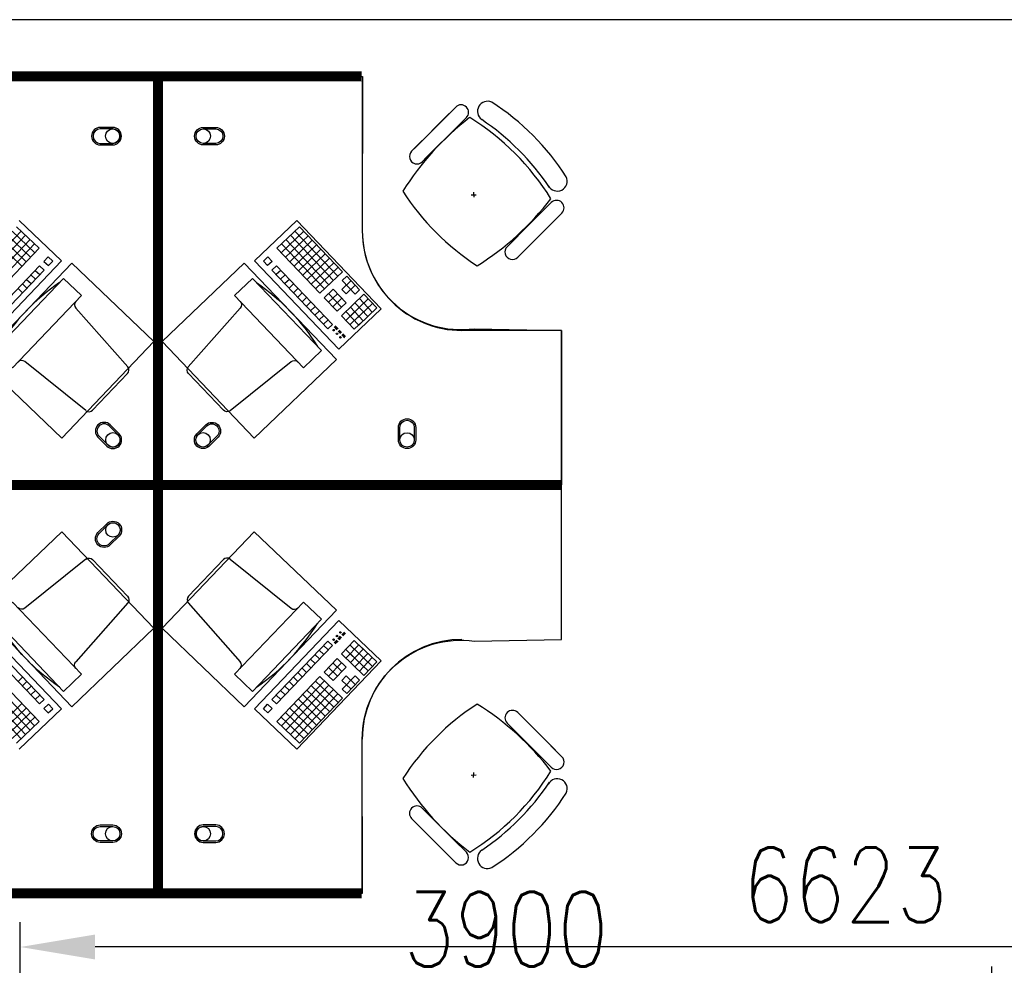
# Model space of a CAD drawing. Header units: millimetres. Extents: x -312551 to 250764, y -35891 to 59426.
# Tile 114 of 256: x -104547 to -100595, y 32414 to 36209. Entities that reach past the tile are written whole.
import ezdxf

# ---------------------------------------------------------------- set-up
doc = ezdxf.new("R2010")
doc.units = ezdxf.units.MM
doc.header["$LTSCALE"] = 2.5
for name, color, linetype in [('FO-00 - FURN$0$FURNITURE', 22, 'Continuous'), ('FO-00 - FURN$0$SP-01$0$FIT-OUT$0$FURNITURE', 22, 'Continuous'), ('NF ARCH', 4, 'Continuous'), ('NF-GRIDS', 252, 'Continuous')]:
    doc.layers.add(name, color=color, linetype=linetype)
doc.styles.add('ROMANS', font='romans.shx', dxfattribs={"width": 0.8})
doc.dimstyles.new('100NFDIM', dxfattribs={"dimscale": 100, "dimtxt": 3, "dimasz": 3, "dimexe": 1, "dimexo": 1, "dimgap": 1, "dimtad": 1, "dimdec": 0, "dimdsep": 46, "dimtxsty": 'ROMANS', "dimcen": 3, "dimclrd": 4, "dimclre": 4, "dimclrt": 1, "dimaunit": 1, "dimadec": 0, "dimazin": 0, "dimtfac": 1, "dimtdec": 0, "dimtmove": 0, "dimatfit": 3, "dimfxl": 0, "dimtolj": 1, "dimarcsym": 0})

# ---------------------------------------------------------------- blocks, each defined once
blk = doc.blocks.new('*D196')
at = {"layer": 'Defpoints', "color": 0}
for p in [(-100645, 32309.3), (-100645, 32026.1), (-104545, 31815.4)]:
    blk.add_point(p, dxfattribs=at)
at = {"layer": 'NF ARCH', "color": 4, "lineweight": -2}
for p, q in [((-104545, 31915.4), (-104545, 32409.3)), ((-100645, 32126.1), (-100645, 32409.3)), ((-104245, 32309.3), (-100945, 32309.3))]:
    blk.add_line(p, q, dxfattribs=at)
at = {"layer": 'NF ARCH', "color": 4}
for points in [[(-104245, 32359.3), (-104245, 32259.3), (-104545, 32309.3)], [(-100945, 32359.3), (-100945, 32259.3), (-100645, 32309.3)]]:
    blk.add_solid(points, dxfattribs=at)
at = {"layer": 'NF ARCH', "color": 1, "insert": (-102595, 32559.3), "char_height": 300, "attachment_point": 5, "style": 'ROMANS'}
blk.add_mtext('\\A1;3900', dxfattribs=at)
blk = doc.blocks.new('FO-00 - FURN$0$SP-01$0$FIT-OUT$0$PC')
at = {"layer": 'FO-00 - FURN$0$SP-01$0$FIT-OUT$0$FURNITURE', "linetype": 'Continuous'}
for p, q in [((241.8, -93.1), (98, -236.8)), ((268.8, -92), (509.4, -294.6)), ((96.9, -263.9), (299.5, -504.5))]:
    blk.add_line(p, q, dxfattribs=at)
blk.add_lwpolyline([(276, -553.9), (346.7, -624.6), (629.5, -341.8), (558.8, -271)], close=True, dxfattribs=at)
for centre, radius, start, end in [((255.9, -107.2), 20, 49.8991, 135), ((112.2, -251), 20, 135, 220.1009), ((522.3, -279.3), 20, 229.8991, 315), ((-109.9, 114.8), 864, 303.1779, 326.8221), ((284.2, -517.4), 20, 315, 40.1009)]:
    blk.add_arc(centre, radius, start, end, dxfattribs=at)
blk = doc.blocks.new('DESK-6')
at = {"layer": 'FO-00 - FURN$0$FURNITURE', "extrusion": (6.58823e-06, 1.6454e-07, 1)}
blk.add_line((104044.2, 36352.5, 0), (103474.2, 36352.4, 0), dxfattribs=at)
at = {"layer": 'FO-00 - FURN$0$FURNITURE', "extrusion": (-6.58823e-06, 1.6454e-07, 1)}
blk.add_line((104546.3, 36352.5, 0), (105116.3, 36352.4, 0), dxfattribs=at)
at = {"layer": 'FO-00 - FURN$0$FURNITURE'}
for p, q in [((105115.2, 36333.4, 0), (105115.2, 35733.4, 0)), ((105490.6, 36230.2, 0), (105402, 36141.6, 0)), ((105323.2, 36062.8, 0), (105464.6, 36204.2, 0)), ((105533.1, 36187.8, 0), (105444.5, 36099.2, 0)), ((105594.6, 36179.9, 0), (105594.6, 36179.7, 0)), ((105313.4, 36053, 0), (105402, 36141.6, 0)), ((105365.6, 36020.3, 0), (105507, 36161.8, 0)), ((105355.9, 36010.6, 0), (105444.5, 36099.2, 0)), ((105552.1, 35878.4, 0), (105572.1, 35877.4, 0)), ((105561.6, 35887.8, 0), (105562.6, 35867.9, 0)), ((105874, 35846.9, 0), (105785.4, 35758.3, 0)), ((103737.7, 35774.7, 0), (103907.7, 35612.5, 0)), ((103737.7, 35774.7, 0), (103907.7, 35612.5, 0)), ((103737.7, 35774.7, 0), (103907.7, 35612.5, 0)), ((104852.8, 35774.7, 0), (104682.8, 35612.5, 0)), ((104852.8, 35774.7, 0), (104682.8, 35612.5, 0)), ((104852.8, 35774.7, 0), (104682.8, 35612.5, 0)), ((105191.1, 35420.2, 0), (104852.8, 35774.7, 0)), ((105749, 35637, 0), (105890.4, 35778.4, 0)), ((105916.4, 35804.4, 0), (105827.8, 35715.8, 0)), ((103745.8, 35732.4, 0), (103573.2, 35551.6, 0)), ((103710.4, 35731.6, 0), (103800.8, 35645.3, 0)), ((103727.7, 35749.7, 0), (103818.1, 35663.4, 0)), ((103727.7, 35749.7, 0), (103818.1, 35663.4, 0)), ((103727.7, 35749.7, 0), (103818.1, 35663.4, 0)), ((104862.8, 35749.7, 0), (104772.4, 35663.4, 0)), ((104862.8, 35749.7, 0), (104772.4, 35663.4, 0)), ((104862.8, 35749.7, 0), (104772.4, 35663.4, 0)), ((104880.1, 35731.6, 0), (104789.7, 35645.3, 0)), ((104844.8, 35732.4, 0), (105017.3, 35551.6, 0)), ((104862.8, 35749.7, 0), (105035.4, 35568.8, 0)), ((105696.8, 35669.7, 0), (105785.4, 35758.3, 0)), ((103763.8, 35715.2, 0), (103591.3, 35534.3, 0)), ((103781.9, 35697.9, 0), (103609.3, 35517.1, 0)), ((103675.9, 35695.4, 0), (103766.3, 35609.2, 0)), ((103693.2, 35713.5, 0), (103783.6, 35627.2, 0)), ((104897.4, 35713.5, 0), (104806.9, 35627.2, 0)), ((104808.6, 35697.9, 0), (104981.2, 35517.1, 0)), ((104914.6, 35695.4, 0), (104824.2, 35609.2, 0)), ((104826.7, 35715.2, 0), (104999.3, 35534.3, 0)), ((105739.2, 35627.2, 0), (105827.8, 35715.8, 0)), ((103800, 35680.7, 0), (103627.4, 35499.8, 0)), ((103818.1, 35663.4, 0), (103645.5, 35482.5, 0)), ((103658.6, 35677.4, 0), (103749.1, 35591.1, 0)), ((104772.4, 35663.4, 0), (104945, 35482.5, 0)), ((104790.5, 35680.7, 0), (104963.1, 35499.8, 0)), ((104931.9, 35677.4, 0), (104841.4, 35591.1, 0)), ((104949.1, 35659.3, 0), (104858.7, 35573, 0)), ((103907.7, 35612.5, 0), (103569.4, 35258, 0)), ((103854.3, 35628.9, 0), (103837, 35610.8, 0)), ((103854.3, 35628.9, 0), (103872.4, 35611.6, 0)), ((103854.3, 35628.9, 0), (103872.4, 35611.6, 0)), ((103854.3, 35628.9, 0), (103872.4, 35611.6, 0)), ((104682.8, 35612.5, 0), (105021.1, 35258, 0)), ((104736.2, 35628.9, 0), (104718.1, 35611.6, 0)), ((104736.2, 35628.9, 0), (104718.1, 35611.6, 0)), ((104736.2, 35628.9, 0), (104718.1, 35611.6, 0)), ((104736.2, 35628.9, 0), (104753.5, 35610.8, 0)), ((104966.4, 35641.2, 0), (104876, 35554.9, 0)), ((104983.7, 35623.1, 0), (104893.2, 35536.8, 0)), ((103819.8, 35592.7, 0), (103595.4, 35357.6, 0)), ((103837.8, 35575.5, 0), (103613.5, 35340.3, 0)), ((103802.5, 35574.6, 0), (103820.6, 35557.4, 0)), ((103819.8, 35592.7, 0), (103837.8, 35575.5, 0)), ((103837, 35610.8, 0), (103855.1, 35593.5, 0)), ((103872.4, 35611.6, 0), (103855.1, 35593.5, 0)), ((104718.1, 35611.6, 0), (104735.4, 35593.5, 0)), ((104753.5, 35610.8, 0), (104735.4, 35593.5, 0)), ((104770.8, 35592.7, 0), (104752.7, 35575.5, 0)), ((104752.7, 35575.5, 0), (104977, 35340.3, 0)), ((104788, 35574.6, 0), (104769.9, 35557.4, 0)), ((104770.8, 35592.7, 0), (104995.1, 35357.6, 0)), ((105000.9, 35605, 0), (104910.5, 35518.7, 0)), ((105018.2, 35586.9, 0), (104927.7, 35500.6, 0)), ((103768, 35538.5, 0), (103786.1, 35521.2, 0)), ((103785.2, 35556.5, 0), (103803.3, 35539.3, 0)), ((104805.3, 35556.5, 0), (104787.2, 35539.3, 0)), ((104822.5, 35538.5, 0), (104804.4, 35521.2, 0)), ((105035.4, 35568.8, 0), (104945, 35482.5, 0)), ((105052.7, 35550.8, 0), (105034.6, 35533.5, 0)), ((105034.6, 35533.5, 0), (105086.4, 35479.2, 0)), ((105052.7, 35550.8, 0), (105104.5, 35496.5, 0)), ((103733.5, 35502.3, 0), (103751.6, 35485, 0)), ((103750.7, 35520.4, 0), (103768.8, 35503.1, 0)), ((104839.8, 35520.4, 0), (104821.7, 35503.1, 0)), ((104857, 35502.3, 0), (104839, 35485, 0)), ((104998.4, 35499, 0), (104962.3, 35464.5, 0)), ((104998.4, 35499, 0), (105050.2, 35444.7, 0)), ((105069.9, 35532.7, 0), (105033.8, 35498.2, 0)), ((105033.8, 35498.2, 0), (105051, 35480.1, 0)), ((105087.2, 35514.6, 0), (105051, 35480.1, 0)), ((105104.5, 35496.5, 0), (105086.4, 35479.2, 0)), ((104874.3, 35484.2, 0), (104856.2, 35466.9, 0)), ((104891.6, 35466.1, 0), (104873.5, 35448.9, 0)), ((104962.3, 35464.5, 0), (105014, 35410.2, 0)), ((105015.7, 35480.9, 0), (104979.5, 35446.4, 0)), ((104980.3, 35481.7, 0), (105032.1, 35427.5, 0)), ((105032.9, 35462.8, 0), (104996.8, 35428.3, 0)), ((105121.7, 35478.4, 0), (105031.3, 35392.1, 0)), ((105139, 35460.3, 0), (105066.6, 35391.3, 0)), ((105103.6, 35461.2, 0), (105155.4, 35406.9, 0)), ((105121.7, 35478.4, 0), (105173.5, 35424.2, 0)), ((104908.8, 35448, 0), (104890.7, 35430.8, 0)), ((104926.1, 35429.9, 0), (104908, 35412.7, 0)), ((105050.2, 35444.7, 0), (105014, 35410.2, 0)), ((105021.1, 35258, 0), (105191.1, 35420.2, 0)), ((105067.5, 35426.6, 0), (105119.2, 35372.4, 0)), ((105067.5, 35426.6, 0), (105119.2, 35372.4, 0)), ((105156.2, 35442.2, 0), (105083.9, 35373.2, 0)), ((105085.6, 35443.9, 0), (105137.3, 35389.6, 0)), ((105173.5, 35424.2, 0), (105101.2, 35355.1, 0)), ((104943.3, 35411.9, 0), (104925.3, 35394.6, 0)), ((104960.6, 35393.8, 0), (104942.5, 35376.5, 0)), ((104977.9, 35375.7, 0), (104959.8, 35358.4, 0)), ((105031.3, 35392.1, 0), (105083.1, 35337.9, 0)), ((105084.7, 35408.5, 0), (105048.6, 35374, 0)), ((105049.4, 35409.4, 0), (105101.2, 35355.1, 0)), ((105049.4, 35409.4, 0), (105101.2, 35355.1, 0)), ((105102, 35390.5, 0), (105065.8, 35355.9, 0)), ((104995.1, 35357.6, 0), (104977, 35340.3, 0)), ((105002.4, 35347.8, 0), (105013.4, 35336.2, 0)), ((105003.9, 35349.1, 0), (105014.9, 35337.6, 0)), ((105005.3, 35350.5, 0), (105016.3, 35339, 0)), ((105006.8, 35351.9, 0), (105017.8, 35340.4, 0)), ((105119.2, 35372.4, 0), (105083.1, 35337.9, 0)), ((105018.4, 35330.7, 0), (105028, 35320.6, 0)), ((105019.9, 35332.1, 0), (105029.5, 35322, 0)), ((105021.3, 35333.4, 0), (105030.9, 35323.4, 0)), ((105022.8, 35334.8, 0), (105032.4, 35324.8, 0)), ((105033, 35315.4, 0), (105043.5, 35304.4, 0)), ((105034.5, 35316.8, 0), (105044.9, 35305.8, 0)), ((105035.9, 35318.1, 0), (105046.4, 35307.2, 0)), ((105037.4, 35319.5, 0), (105047.8, 35308.6, 0)), ((105915.2, 35333.4, 0), (105515.2, 35333.4, 0)), ((105915.2, 34733.4, 0), (105915.2, 35333.4, 0)), ((105915.2, 34733.4, 0), (105915.2, 35333.4, 0)), ((103907.7, 33814.4, 0), (103569.4, 34168.9, 0)), ((104682.8, 33814.4, 0), (105021.1, 34168.9, 0)), ((105021.1, 34168.9, 0), (105191.1, 34006.6, 0)), ((105033, 34111.5, 0), (105043.5, 34122.4, 0)), ((105034.5, 34110.1, 0), (105044.9, 34121, 0)), ((105035.9, 34108.7, 0), (105046.4, 34119.7, 0)), ((105037.4, 34107.3, 0), (105047.8, 34118.3, 0)), ((103837.8, 33851.4, 0), (103613.5, 34086.5, 0)), ((104752.7, 33851.4, 0), (104977, 34086.5, 0)), ((104995.1, 34069.2, 0), (104977, 34086.5, 0)), ((105002.4, 34079.1, 0), (105013.4, 34090.6, 0)), ((105003.9, 34077.7, 0), (105014.9, 34089.2, 0)), ((105005.3, 34076.3, 0), (105016.3, 34087.9, 0)), ((105006.8, 34074.9, 0), (105017.8, 34086.5, 0)), ((105018.4, 34096.2, 0), (105028, 34106.2, 0)), ((105019.9, 34094.8, 0), (105029.5, 34104.8, 0)), ((105021.3, 34093.4, 0), (105030.9, 34103.5, 0)), ((105022.8, 34092, 0), (105032.4, 34102.1, 0)), ((105031.3, 34034.7, 0), (105083.1, 34089, 0)), ((105049.4, 34017.5, 0), (105101.2, 34071.7, 0)), ((105049.4, 34017.5, 0), (105101.2, 34071.7, 0)), ((105102, 34036.4, 0), (105065.8, 34070.9, 0)), ((105119.2, 34054.5, 0), (105083.1, 34089, 0)), ((105173.5, 34002.7, 0), (105101.2, 34071.7, 0)), ((103819.8, 33834.1, 0), (103595.4, 34069.2, 0)), ((104770.8, 33834.1, 0), (104995.1, 34069.2, 0)), ((104943.3, 34015, 0), (104925.3, 34032.2, 0)), ((104960.6, 34033.1, 0), (104942.5, 34050.3, 0)), ((104977.9, 34051.2, 0), (104959.8, 34068.4, 0)), ((105121.7, 33948.4, 0), (105031.3, 34034.7, 0)), ((105084.7, 34018.3, 0), (105048.6, 34052.8, 0)), ((105139, 33966.5, 0), (105066.6, 34035.6, 0)), ((105067.5, 34000.2, 0), (105119.2, 34054.5, 0)), ((105067.5, 34000.2, 0), (105119.2, 34054.5, 0)), ((105156.2, 33984.6, 0), (105083.9, 34053.6, 0)), ((105085.6, 33983, 0), (105137.3, 34037.2, 0)), ((105191.1, 34006.6, 0), (104852.8, 33652.1, 0)), ((104908.8, 33978.8, 0), (104890.7, 33996.1, 0)), ((104926.1, 33996.9, 0), (104908, 34014.2, 0)), ((104962.3, 33962.4, 0), (105014, 34016.6, 0)), ((104980.3, 33945.1, 0), (105032.1, 33999.4, 0)), ((105032.9, 33964, 0), (104996.8, 33998.6, 0)), ((105050.2, 33982.1, 0), (105014, 34016.6, 0)), ((105103.6, 33965.7, 0), (105155.4, 34020, 0)), ((105121.7, 33948.4, 0), (105173.5, 34002.7, 0)), ((104874.3, 33942.6, 0), (104856.2, 33959.9, 0)), ((104891.6, 33960.7, 0), (104873.5, 33978, 0)), ((104998.4, 33927.9, 0), (104962.3, 33962.4, 0)), ((105015.7, 33946, 0), (104979.5, 33980.5, 0)), ((104998.4, 33927.9, 0), (105050.2, 33982.1, 0)), ((103800, 33746.2, 0), (103627.4, 33927, 0)), ((103818.1, 33763.4, 0), (103645.5, 33944.3, 0)), ((103733.5, 33924.6, 0), (103751.6, 33941.8, 0)), ((103750.7, 33906.5, 0), (103768.8, 33923.7, 0)), ((104772.4, 33763.4, 0), (104945, 33944.3, 0)), ((104790.5, 33746.2, 0), (104963.1, 33927, 0)), ((104839.8, 33906.5, 0), (104821.7, 33923.7, 0)), ((104857, 33924.6, 0), (104839, 33941.8, 0)), ((105018.2, 33839.9, 0), (104927.7, 33926.2, 0)), ((105035.4, 33858, 0), (104945, 33944.3, 0)), ((105033.8, 33928.7, 0), (105051, 33946.8, 0)), ((105069.9, 33894.2, 0), (105033.8, 33928.7, 0)), ((105034.6, 33893.3, 0), (105086.4, 33947.6, 0)), ((105087.2, 33912.3, 0), (105051, 33946.8, 0)), ((105052.7, 33876.1, 0), (105104.5, 33930.3, 0)), ((105104.5, 33930.3, 0), (105086.4, 33947.6, 0)), ((103745.8, 33694.4, 0), (103573.2, 33875.3, 0)), ((103763.8, 33711.7, 0), (103591.3, 33892.5, 0)), ((103781.9, 33728.9, 0), (103609.3, 33909.8, 0)), ((103768, 33888.4, 0), (103786.1, 33905.6, 0)), ((103785.2, 33870.3, 0), (103803.3, 33887.6, 0)), ((104805.3, 33870.3, 0), (104787.2, 33887.6, 0)), ((104822.5, 33888.4, 0), (104804.4, 33905.6, 0)), ((104808.6, 33728.9, 0), (104981.2, 33909.8, 0)), ((104826.7, 33711.7, 0), (104999.3, 33892.5, 0)), ((104844.8, 33694.4, 0), (105017.3, 33875.3, 0)), ((104983.7, 33803.7, 0), (104893.2, 33890, 0)), ((105000.9, 33821.8, 0), (104910.5, 33908.1, 0)), ((105052.7, 33876.1, 0), (105034.6, 33893.3, 0)), ((103658.6, 33749.5, 0), (103749.1, 33835.8, 0)), ((103802.5, 33852.2, 0), (103820.6, 33869.5, 0)), ((103819.8, 33834.1, 0), (103837.8, 33851.4, 0)), ((104770.8, 33834.1, 0), (104752.7, 33851.4, 0)), ((104788, 33852.2, 0), (104769.9, 33869.5, 0)), ((104931.9, 33749.5, 0), (104841.4, 33835.8, 0)), ((104949.1, 33767.6, 0), (104858.7, 33853.9, 0)), ((104862.8, 33677.1, 0), (105035.4, 33858, 0)), ((104966.4, 33785.7, 0), (104876, 33872, 0)), ((103675.9, 33731.4, 0), (103766.3, 33817.7, 0)), ((103693.2, 33713.3, 0), (103783.6, 33799.6, 0)), ((103737.7, 33652.1, 0), (103907.7, 33814.4, 0)), ((103737.7, 33652.1, 0), (103907.7, 33814.4, 0)), ((103737.7, 33652.1, 0), (103907.7, 33814.4, 0)), ((103837, 33816, 0), (103855.1, 33833.3, 0)), ((103854.3, 33798, 0), (103837, 33816, 0)), ((103854.3, 33798, 0), (103872.4, 33815.2, 0)), ((103854.3, 33798, 0), (103872.4, 33815.2, 0)), ((103854.3, 33798, 0), (103872.4, 33815.2, 0)), ((103872.4, 33815.2, 0), (103855.1, 33833.3, 0)), ((104852.8, 33652.1, 0), (104682.8, 33814.4, 0)), ((104852.8, 33652.1, 0), (104682.8, 33814.4, 0)), ((104852.8, 33652.1, 0), (104682.8, 33814.4, 0)), ((104718.1, 33815.2, 0), (104735.4, 33833.3, 0)), ((104736.2, 33798, 0), (104718.1, 33815.2, 0)), ((104736.2, 33798, 0), (104718.1, 33815.2, 0)), ((104736.2, 33798, 0), (104718.1, 33815.2, 0)), ((104753.5, 33816, 0), (104735.4, 33833.3, 0)), ((104736.2, 33798, 0), (104753.5, 33816, 0)), ((104897.4, 33713.3, 0), (104806.9, 33799.6, 0)), ((104914.6, 33731.4, 0), (104824.2, 33817.7, 0)), ((105739.3, 33799.6, 0), (105827.9, 33711, 0)), ((103710.4, 33695.2, 0), (103800.8, 33781.5, 0)), ((103727.7, 33677.1, 0), (103818.1, 33763.4, 0)), ((103727.7, 33677.1, 0), (103818.1, 33763.4, 0)), ((103727.7, 33677.1, 0), (103818.1, 33763.4, 0)), ((104862.8, 33677.1, 0), (104772.4, 33763.4, 0)), ((104862.8, 33677.1, 0), (104772.4, 33763.4, 0)), ((104862.8, 33677.1, 0), (104772.4, 33763.4, 0)), ((104880.1, 33695.2, 0), (104789.7, 33781.5, 0)), ((105696.8, 33757.2, 0), (105785.4, 33668.6, 0)), ((105749, 33789.9, 0), (105890.4, 33648.5, 0)), ((105115.3, 33093.4, 0), (105115.3, 33693.4, 0)), ((105916.5, 33622.4, 0), (105827.9, 33711, 0)), ((105874, 33580, 0), (105785.4, 33668.6, 0)), ((105561.6, 33539, 0), (105562.6, 33559, 0)), ((105552.1, 33548.5, 0), (105572.1, 33549.5, 0)), ((105355.9, 33416.2, 0), (105444.5, 33327.6, 0)), ((105365.6, 33406.5, 0), (105507.1, 33265.1, 0)), ((105313.5, 33373.8, 0), (105402.1, 33285.2, 0)), ((105323.2, 33364.1, 0), (105464.6, 33222.7, 0)), ((105533.1, 33239, 0), (105444.5, 33327.6, 0)), ((105490.7, 33196.6, 0), (105402.1, 33285.2, 0)), ((105594.7, 33247, 0), (105594.6, 33247.1, 0))]:
    blk.add_line(p, q, dxfattribs=at)
at = {"layer": 'FO-00 - FURN$0$FURNITURE', "extrusion": (6.58823e-06, -1.6454e-07, 1)}
blk.add_line((104044.2, 33074.4, 0), (103474.2, 33074.5, 0), dxfattribs=at)
at = {"layer": 'FO-00 - FURN$0$FURNITURE', "const_width": 40, "elevation": 0}
for points in [[(102675.3, 34713.4), (104295.3, 34713.4), (104295.3, 36353.3), (103477.5, 36353.3)], [(105915.2, 34713.4), (104295.2, 34713.4), (104295.2, 36353.3), (105113, 36353.3)], [(102675.3, 34713.4), (104295.3, 34713.4), (104295.3, 33073.5), (103477.5, 33073.5)], [(105915.3, 34713.4), (104295.3, 34713.4), (104295.3, 33073.5), (105113, 33073.5)]]:
    blk.add_lwpolyline(points, dxfattribs=at)
at = {"layer": 'FO-00 - FURN$0$FURNITURE', "elevation": 0}
for points in [[(103474.1, 36352.5), (103475.3, 35733.4, -0.455459), (103025.3, 35340.4), (102675.3, 35333.4), (102675.3, 34713.4), (104295.3, 34713.4), (104295.3, 36353.3)], [(105116.5, 36352.5), (105115.2, 35733.4, 0.455459), (105565.2, 35340.4), (105915.2, 35333.4), (105915.2, 34713.4), (104295.2, 34713.4), (104295.2, 36353.3)], [(104063.6, 36148.4, 1), (104063.6, 36078.4), (104113.6, 36078.4, 1), (104113.6, 36148.4)], [(104063.6, 36142.4, 1), (104063.6, 36084.4), (104113.6, 36084.4, 1), (104113.6, 36142.4)], [(104526.9, 36148.4, -1), (104526.9, 36078.4), (104476.9, 36078.4, -1), (104476.9, 36148.4)], [(104526.9, 36142.4, -1), (104526.9, 36084.4), (104476.9, 36084.4, -1), (104476.9, 36142.4)], [(104103.8, 34954.3, 1), (104054.3, 34904.8), (104089.6, 34869.4, 1), (104139.1, 34918.9)], [(104099.5, 34950, 1), (104058.5, 34909), (104093.9, 34873.7, 1), (104134.9, 34914.7)], [(104486.8, 34954.3, -1), (104536.3, 34904.8), (104500.9, 34869.4, -1), (104451.4, 34918.9)], [(104491, 34950, -1), (104532, 34909), (104496.7, 34873.7, -1), (104455.6, 34914.7)], [(105260.2, 34944, -1), (105330.2, 34944), (105330.2, 34894, -1), (105260.2, 34894)], [(105266.2, 34944, -1), (105324.2, 34944), (105324.2, 34894, -1), (105266.2, 34894)], [(103474.1, 33074.4), (103475.3, 33693.4, 0.455459), (103025.3, 34086.5), (102675.3, 34093.4), (102675.3, 34713.4), (104295.3, 34713.4), (104295.3, 33073.5)], [(105116.5, 33074.4), (105115.3, 33693.4, -0.455459), (105565.2, 34086.5), (105915.3, 34093.4), (105915.3, 34713.4), (104295.3, 34713.4), (104295.3, 33073.5)], [(104103.8, 34472.6, -1), (104054.3, 34522.1), (104089.6, 34557.4, -1), (104139.1, 34507.9)], [(104099.5, 34476.8, -1), (104058.5, 34517.8), (104093.9, 34553.2, -1), (104134.9, 34512.2)], [(104063.6, 33278.4, -1), (104063.6, 33348.4), (104113.6, 33348.4, -1), (104113.6, 33278.4)], [(104063.6, 33284.4, -1), (104063.6, 33342.4), (104113.6, 33342.4, -1), (104113.6, 33284.4)], [(104527, 33278.4, 1), (104527, 33348.4), (104477, 33348.4, 1), (104477, 33278.4)], [(104527, 33284.4, 1), (104527, 33342.4), (104477, 33342.4, 1), (104477, 33284.4)]]:
    blk.add_lwpolyline(points, format="xyb", close=True, dxfattribs=at)
for points in [[(103949.2, 35603.9), (103579.2, 35216.2), (103909.1, 34901.3), (104279.1, 35289.1)], [(104641.3, 35603.9), (105011.3, 35216.2), (104681.4, 34901.3), (104311.4, 35289.1)], [(103949.2, 33822.9), (103579.2, 34210.7), (103909.1, 34525.5), (104279.1, 34137.7)], [(104641.3, 33822.9), (105011.3, 34210.7), (104681.4, 34525.5), (104311.4, 34137.7)]]:
    blk.add_lwpolyline(points, close=True, dxfattribs=at)
at = {"layer": 'FO-00 - FURN$0$FURNITURE'}
for centre, radius in [((104113.6, 36113.4, 0), 29), ((104476.9, 36113.4, 0), 29), ((104999.9, 35334.5, 0), 3), ((105013.7, 35320, 0), 3), ((105027.5, 35305.6, 0), 3), ((104114.4, 34894.2, 0), 29), ((104476.2, 34894.2, 0), 29), ((105295.2, 34894, 0), 29), ((104114.4, 34532.7, 0), 29), ((105027.5, 34121.3, 0), 3), ((104999.9, 34092.3, 0), 3), ((105013.7, 34106.8, 0), 3), ((104113.5, 33313.4, 0), 29), ((104113.6, 33313.4, 0), 29), ((104477, 33313.4, 0), 29)]:
    blk.add_circle(centre, radius, dxfattribs=at)
for centre, radius, start, end in [((105618, 36212.9, 0), 40.4, 64.9316, 234.7902), ((105093.6, 35408.9, 0), 1000, 32.787, 57.2127), ((105511.9, 36209, 0), 30, 314.9998, 134.9998), ((106233.5, 35293.8, 0), 1127.4, 127.5543, 147.9396), ((105022.2, 35336, 0), 1000, 31.7413, 58.3896), ((105036.3, 35350.1, 0), 1000, 33.8556, 56.0633), ((105334.7, 36031.8, 0), 30, 134.9998, 314.9998), ((105897.6, 35933.3, 0), 40.4, 208.0199, 25.068), ((106119.2, 36433, 0), 1000, 212.7338, 237.1325), ((104978.5, 36548.9, 0), 1127.4, 302.0344, 322.4724), ((105895.2, 35825.6, 0), 30, 314.9998, 134.9998), ((105515.2, 35733.4, 0), 400, 179.9998, 269.9998), ((105718, 35648.4, 0), 30, 134.9998, 314.9998), ((105515.3, 33693.4, 0), 400, 90.0002, 180.0002), ((106119.3, 32993.8, 0), 1000, 122.8675, 147.2662), ((104978.5, 32878, 0), 1127.4, 37.5276, 57.9656), ((105718.1, 33778.4, 0), 30, 45.0002, 225.0002), ((105895.2, 33601.2, 0), 30, 225.0002, 45.0002), ((105022.2, 34090.8, 0), 1000, 301.6104, 328.2587), ((106233.6, 34133, 0), 1127.4, 212.0604, 232.4457), ((105036.3, 34076.8, 0), 1000, 303.9367, 326.1444), ((105897.7, 33493.6, 0), 40.4, 334.932, 151.9801), ((105093.6, 34018, 0), 1000, 302.7873, 327.213), ((105334.7, 33395, 0), 30, 45.0002, 225.0002), ((105618, 33213.9, 0), 40.4, 125.2098, 295.0684), ((105511.9, 33217.8, 0), 30, 225.0002, 45.0002)]:
    blk.add_arc(centre, radius, start, end, dxfattribs=at)
at = {"layer": 'FO-00 - FURN$0$FURNITURE', "extrusion": (-2.60602e-30, 6.3055e-29, -1), "xscale": -1, "zscale": -1, "rotation": 178.6594780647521}
blk.add_blockref('FO-00 - FURN$0$SP-01$0$FIT-OUT$0$PC', (-104276.7, 34925.8, 0), dxfattribs=at)
at = {"layer": 'FO-00 - FURN$0$FURNITURE', "extrusion": (2.60602e-30, 6.3055e-29, -1), "zscale": -1, "rotation": 181.3405219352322}
blk.add_blockref('FO-00 - FURN$0$SP-01$0$FIT-OUT$0$PC', (-104313.8, 34925.8, 0), dxfattribs=at)
at = {"layer": 'FO-00 - FURN$0$FURNITURE', "extrusion": (-2.60602e-30, -6.3055e-29, -1), "zscale": -1, "rotation": 1.340521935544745}
blk.add_blockref('FO-00 - FURN$0$SP-01$0$FIT-OUT$0$PC', (-104276.7, 34501.1, 0), dxfattribs=at)
at = {"layer": 'FO-00 - FURN$0$FURNITURE', "extrusion": (2.60602e-30, -6.3055e-29, -1), "xscale": -1, "zscale": -1, "rotation": 358.6594780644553}
blk.add_blockref('FO-00 - FURN$0$SP-01$0$FIT-OUT$0$PC', (-104313.8, 34501.1, 0), dxfattribs=at)
blk = doc.blocks.new('*D257')
at = {"color": 4, "lineweight": -2, "ltscale": 500000}
for p, q in [((-104545, 32164.5), (-104545, 32587.3)), ((-97922.5, 32368.5), (-97922.5, 32587.3)), ((-98222.5, 32487.3), (-104245, 32487.3))]:
    blk.add_line(p, q, dxfattribs=at)
at = {"color": 4, "ltscale": 500000}
for points in [[(-104245, 32537.3), (-104245, 32437.3), (-104545, 32487.3)], [(-98222.5, 32537.3), (-98222.5, 32437.3), (-97922.5, 32487.3)]]:
    blk.add_solid(points, dxfattribs=at)
at = {"layer": 'Defpoints', "color": 0, "ltscale": 500000}
for p in [(-104545, 32487.3), (-97922.5, 32268.5), (-104545, 32064.5)]:
    blk.add_point(p, dxfattribs=at)
at = {"color": 1, "ltscale": 500000, "insert": (-101233.7, 32737.3), "char_height": 300, "attachment_point": 5, "style": 'ROMANS'}
blk.add_mtext('\\A1;6623', dxfattribs=at)

msp = doc.modelspace()

# ---------------------------------------------------------------- linework, layer by layer
at = {"layer": 'NF-GRIDS', "color": 8}
msp.add_line((-43443, 36209.5), (-123470.9, 36209.5), dxfattribs=at)

# ---------------------------------------------------------------- block references
at = {"layer": 'NF ARCH', "color": 8}
msp.add_blockref('DESK-6', (-208287.5, -371.3, 0), dxfattribs=at)

# ---------------------------------------------------------------- dimensions: what is measured, and where the dimension line sits
at = {"ltscale": 500000}
dim = msp.add_linear_dim(base=(-104544.9776727, 32487.2883494), p1=(-97922.4776688, 32268.4513077), p2=(-104544.9776727, 32064.4889389), dimstyle='100NFDIM', dxfattribs=at)
dim.commit()
dim.dimension.update_dxf_attribs({"geometry": '*D257', "text_midpoint": (-101233.7276708, 32737.2883494)})
at = {"layer": 'NF ARCH', "color": 8}
dim = msp.add_linear_dim(base=(-100645, 32309.3), p1=(-104545, 31815.4), p2=(-100645, 32026.1), dimstyle='100NFDIM', dxfattribs=at)
dim.commit()
dim.dimension.update_dxf_attribs({"geometry": '*D196', "text_midpoint": (-102595, 32559.3)})

doc.saveas('drawing.dxf')
